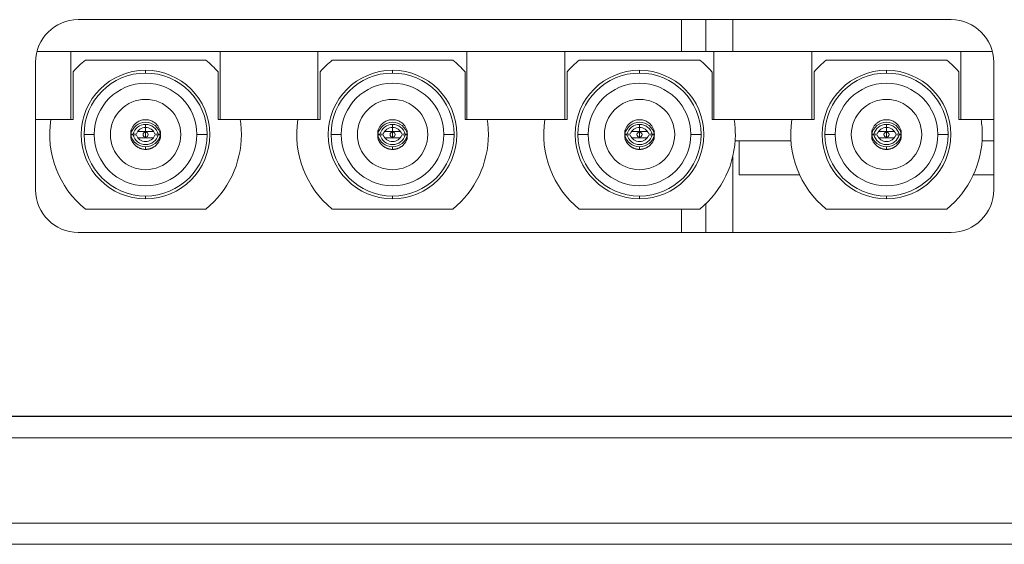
# Model space of a CAD drawing. Header units: millimetres. Extents: x 0 to 841, y 0 to 594.
# Tile 3 of 17: x 209 to 232, y 103 to 115. Entities that reach past the tile are written whole.
import ezdxf

# ---------------------------------------------------------------- set-up
doc = ezdxf.new("R2010")
doc.units = ezdxf.units.MM
for name, color, linetype, lineweight in [('BX三合一钣', 7, 'Continuous', 18), ('BX三合一钣金-', 7, 'Continuous', 18), ('BX三合一钣金_', 7, 'Continuous', 18), ('Default', 7, 'Continuous', 18), ('接头转T', 7, 'Continuous', 18), ('网', 7, 'Continuous', 18), ('贴纸焊1', 7, 'Continuous', 18)]:
    doc.layers.add(name, color=color, linetype=linetype, lineweight=lineweight)

# ---------------------------------------------------------------- blocks, each defined once
blk = doc.blocks.new('SE2')
at = {"layer": 'BX三合一钣', "color": 7, "linetype": 'Continuous'}
for p, q in [((30.28, 12.33), (30.28, 11.58)), ((30.28, 8.006), (30.28, 7.33))]:
    blk.add_line(p, q, dxfattribs=at)
at = {"layer": 'BX三合一钣金-', "color": 7, "linetype": 'Continuous'}
for p, q in [((4.5, 3), (41.43, 3)), ((41.43, 2.5), (4.5, 2.5)), ((2, 0.5), (41.43, 0.5)), ((41.43, 0), (2, 0))]:
    blk.add_line(p, q, dxfattribs=at)
at = {"layer": 'BX三合一钣金_', "color": 7, "linetype": 'Continuous'}
for p, q in [((18.537, 11.38), (15.709, 11.38)), ((24.337, 11.38), (21.509, 11.38)), ((30.137, 11.38), (27.309, 11.38)), ((35.937, 11.38), (33.109, 11.38)), ((15.421, 11.102), (15.421, 9.98)), ((17.123, 11.075), (17.123, 11.14)), ((18.825, 9.98), (18.825, 11.102)), ((21.221, 11.102), (21.221, 9.98)), ((22.923, 11.075), (22.923, 11.14)), ((24.625, 9.98), (24.625, 11.102)), ((27.021, 11.102), (27.021, 9.98)), ((28.723, 11.075), (28.723, 11.14)), ((30.425, 9.98), (30.425, 11.102)), ((32.821, 11.102), (32.821, 9.98)), ((34.523, 11.075), (34.523, 11.14)), ((36.225, 9.98), (36.225, 11.102)), ((15.421, 9.98), (14.9, 9.98)), ((19.345, 9.98), (18.825, 9.98)), ((21.221, 9.98), (20.7, 9.98)), ((25.145, 9.98), (24.625, 9.98)), ((27.021, 9.98), (26.5, 9.98)), ((30.945, 9.98), (30.425, 9.98)), ((32.821, 9.98), (32.3, 9.98)), ((36.745, 9.98), (36.225, 9.98)), ((17.123, 9.795), (17.123, 9.868)), ((17.123, 9.706), (17.123, 9.795)), ((22.923, 9.795), (22.923, 9.868)), ((22.923, 9.706), (22.923, 9.795)), ((28.723, 9.795), (28.723, 9.868)), ((28.723, 9.706), (28.723, 9.795)), ((34.523, 9.795), (34.523, 9.868)), ((34.523, 9.706), (34.523, 9.795)), ((15.918, 9.63), (15.678, 9.63)), ((16.775, 9.7), (16.775, 9.64)), ((16.775, 9.64), (16.828, 9.64)), ((16.828, 9.62), (16.775, 9.62)), ((16.775, 9.62), (16.775, 9.56)), ((16.828, 9.64), (16.907, 9.643)), ((16.907, 9.617), (16.828, 9.62)), ((17.123, 9.63), (17.123, 9.69)), ((17.123, 9.63), (17.123, 9.57)), ((17.338, 9.643), (17.418, 9.64)), ((17.418, 9.62), (17.338, 9.617)), ((17.418, 9.64), (17.47, 9.64)), ((17.47, 9.62), (17.418, 9.62)), ((17.47, 9.64), (17.47, 9.7)), ((17.47, 9.56), (17.47, 9.62)), ((18.328, 9.63), (18.568, 9.63)), ((21.718, 9.63), (21.478, 9.63)), ((22.575, 9.7), (22.575, 9.64)), ((22.575, 9.64), (22.628, 9.64)), ((22.628, 9.62), (22.575, 9.62)), ((22.575, 9.62), (22.575, 9.56)), ((22.628, 9.64), (22.707, 9.643)), ((22.707, 9.617), (22.628, 9.62)), ((22.923, 9.63), (22.923, 9.69)), ((22.923, 9.63), (22.923, 9.57)), ((23.138, 9.643), (23.218, 9.64)), ((23.218, 9.62), (23.138, 9.617)), ((23.218, 9.64), (23.27, 9.64)), ((23.27, 9.62), (23.218, 9.62)), ((23.27, 9.64), (23.27, 9.7)), ((23.27, 9.56), (23.27, 9.62)), ((24.128, 9.63), (24.368, 9.63)), ((27.518, 9.63), (27.278, 9.63)), ((28.375, 9.7), (28.375, 9.64)), ((28.375, 9.64), (28.428, 9.64)), ((28.428, 9.62), (28.375, 9.62)), ((28.375, 9.62), (28.375, 9.56)), ((28.428, 9.64), (28.507, 9.643)), ((28.507, 9.617), (28.428, 9.62)), ((28.723, 9.63), (28.723, 9.69)), ((28.723, 9.63), (28.723, 9.57)), ((28.938, 9.643), (29.018, 9.64)), ((29.018, 9.62), (28.938, 9.617)), ((29.018, 9.64), (29.07, 9.64)), ((29.07, 9.62), (29.018, 9.62)), ((29.07, 9.64), (29.07, 9.7)), ((29.07, 9.56), (29.07, 9.62)), ((29.928, 9.63), (30.168, 9.63)), ((33.318, 9.63), (33.078, 9.63)), ((34.175, 9.7), (34.175, 9.64)), ((34.175, 9.64), (34.228, 9.64)), ((34.228, 9.62), (34.175, 9.62)), ((34.175, 9.62), (34.175, 9.56)), ((34.228, 9.64), (34.307, 9.643)), ((34.307, 9.617), (34.228, 9.62)), ((34.523, 9.63), (34.523, 9.69)), ((34.523, 9.63), (34.523, 9.57)), ((34.738, 9.643), (34.818, 9.64)), ((34.818, 9.62), (34.738, 9.617)), ((34.818, 9.64), (34.87, 9.64)), ((34.87, 9.62), (34.818, 9.62)), ((34.87, 9.64), (34.87, 9.7)), ((34.87, 9.56), (34.87, 9.62)), ((35.728, 9.63), (35.968, 9.63)), ((17.123, 9.341), (17.123, 9.281)), ((22.923, 9.341), (22.923, 9.281)), ((28.723, 9.341), (28.723, 9.281)), ((34.523, 9.341), (34.523, 9.281)), ((17.123, 8.185), (17.123, 8.12)), ((22.923, 8.185), (22.923, 8.12)), ((28.723, 8.185), (28.723, 8.12)), ((34.523, 8.185), (34.523, 8.12)), ((15.709, 7.88), (18.537, 7.88)), ((21.509, 7.88), (24.337, 7.88)), ((27.309, 7.88), (30.137, 7.88)), ((33.109, 7.88), (35.937, 7.88))]:
    blk.add_line(p, q, dxfattribs=at)
for centre, radius, start, end in [((17.123, 9.63), 2.25, 128.9424, 139.144), ((17.123, 9.63), 2.25, 40.856, 51.0576), ((22.923, 9.63), 2.25, 128.9424, 139.144), ((22.923, 9.63), 2.25, 40.856, 51.0576), ((28.723, 9.63), 2.25, 128.9424, 139.144), ((28.723, 9.63), 2.25, 40.856, 51.0576), ((34.523, 9.63), 2.25, 128.9424, 139.144), ((34.523, 9.63), 2.25, 40.856, 51.0576), ((17.123, 9.63), 1.51, 90, 270), ((17.123, 9.63), 1.51, 270, 90), ((22.923, 9.63), 1.51, 90, 270), ((22.923, 9.63), 1.51, 270, 90), ((28.723, 9.63), 1.51, 90, 270), ((28.723, 9.63), 1.51, 270, 90), ((34.523, 9.63), 1.51, 90, 270), ((34.523, 9.63), 1.51, 270, 90), ((17.123, 9.63), 1.445, 90, 180), ((17.123, 9.63), 1.445, 0, 90), ((22.923, 9.63), 1.445, 90, 180), ((22.923, 9.63), 1.445, 0, 90), ((28.723, 9.63), 1.445, 90, 180), ((28.723, 9.63), 1.445, 0, 90), ((34.523, 9.63), 1.445, 90, 180), ((34.523, 9.63), 1.445, 0, 90), ((17.123, 9.63), 1.205, 0, 180), ((22.923, 9.63), 1.205, 0, 180), ((28.723, 9.63), 1.205, 0, 180), ((34.523, 9.63), 1.205, 0, 180), ((17.123, 9.63), 0.826, 0, 180), ((22.923, 9.63), 0.826, 0, 180), ((28.723, 9.63), 0.826, 0, 180), ((34.523, 9.63), 0.826, 0, 180), ((17.123, 9.63), 2.25, 171.051, 231.0576), ((17.123, 9.63), 2.25, 0, 8.949), ((22.923, 9.63), 2.25, 171.051, 231.0576), ((22.923, 9.63), 2.25, 0, 8.949), ((28.723, 9.63), 2.25, 171.051, 231.0576), ((28.723, 9.63), 2.25, 0, 8.949), ((34.523, 9.63), 2.25, 171.051, 231.0576), ((34.523, 9.63), 2.25, 0, 8.949), ((17.123, 9.63), 1.445, 180, 270), ((17.123, 9.63), 1.205, 180, 0), ((17.123, 9.63), 0.826, 180, 0), ((17.123, 9.63), 0.343, 178.3902, 181.6098), ((17.123, 15.75), 6.196, 268.3334, 271.6597), ((17.22, -2.092), 11.798, 90.4733, 91.3429), ((17.123, 9.63), 0.0595, 90, 270), ((17.025, -2.099), 11.805, 88.6537, 89.5264), ((17.123, 9.63), 0.0595, 270, 90), ((17.123, 9.63), 1.445, 270, 0), ((17.123, 9.63), 0.343, 0, 1.6098), ((17.123, 9.63), 0.343, 358.3902, 360), ((17.123, 9.63), 2.25, 308.9424, 360), ((22.923, 9.63), 1.445, 180, 270), ((22.923, 9.63), 1.205, 180, 0), ((22.923, 9.63), 0.826, 180, 360), ((22.923, 9.63), 0.343, 178.3902, 181.6098), ((22.923, 15.75), 6.196, 268.3334, 271.6597), ((23.02, -2.092), 11.798, 90.4733, 91.3429), ((22.923, 9.63), 0.0595, 90, 270), ((22.825, -2.099), 11.805, 88.6537, 89.5264), ((22.923, 9.63), 0.0595, 270, 90), ((22.923, 9.63), 1.445, 270, 0), ((22.923, 9.63), 0.343, 0, 1.6098), ((22.923, 9.63), 0.343, 358.3902, 360), ((22.923, 9.63), 2.25, 308.9424, 360), ((28.723, 9.63), 1.445, 180, 270), ((28.723, 9.63), 1.205, 180, 0), ((28.723, 9.63), 0.826, 180, 360), ((28.723, 9.63), 0.343, 178.3902, 181.6098), ((28.723, 15.75), 6.196, 268.3334, 271.6597), ((28.82, -2.092), 11.798, 90.4733, 91.3429), ((28.723, 9.63), 0.0595, 90, 270), ((28.625, -2.099), 11.805, 88.6537, 89.5264), ((28.723, 9.63), 0.0595, 270, 90), ((28.723, 9.63), 1.445, 270, 0), ((28.723, 9.63), 0.343, 0, 1.6098), ((28.723, 9.63), 0.343, 358.3902, 360), ((28.723, 9.63), 2.25, 308.9424, 360), ((34.523, 9.63), 1.445, 180, 270), ((34.523, 9.63), 1.205, 180, 0), ((34.523, 9.63), 0.826, 180, 0), ((34.523, 9.63), 0.343, 178.3902, 181.6098), ((34.523, 15.75), 6.196, 268.3334, 271.6597), ((34.62, -2.092), 11.798, 90.4733, 91.3429), ((34.523, 9.63), 0.0595, 90, 270), ((34.425, -2.099), 11.805, 88.6537, 89.5264), ((34.523, 9.63), 0.0595, 270, 90), ((34.523, 9.63), 1.445, 270, 0), ((34.523, 9.63), 0.343, 0, 1.6098), ((34.523, 9.63), 0.343, 358.3902, 360), ((34.523, 9.63), 2.25, 308.9424, 0)]:
    blk.add_arc(centre, radius, start, end, dxfattribs=at)
for centre, major_axis, start_param, end_param in [((17.123, 9.563), (-0.356, 0), 3.357553, 6.067225), ((17.123, 9.563), (-0.305, 0), 4.712389, 6.030505), ((17.123, 9.567), (-0.229, 0), 4.712389, 5.943348), ((17.123, 9.563), (0.305, 0), 0.25268, 1.570796), ((17.123, 9.567), (0.229, 0), 0.339837, 1.570796), ((22.923, 9.563), (-0.356, 0), 3.357553, 6.067225), ((22.923, 9.563), (-0.305, 0), 4.712389, 6.030505), ((22.923, 9.567), (-0.229, 0), 4.712389, 5.943348), ((22.923, 9.563), (0.305, 0), 0.25268, 1.570796), ((22.923, 9.567), (0.229, 0), 0.339837, 1.570796), ((28.723, 9.563), (-0.356, 0), 3.357553, 6.067225), ((28.723, 9.563), (-0.305, 0), 4.712389, 6.030505), ((28.723, 9.567), (-0.229, 0), 4.712389, 5.943348), ((28.723, 9.563), (0.305, 0), 0.25268, 1.570796), ((28.723, 9.567), (0.229, 0), 0.339837, 1.570796), ((34.523, 9.563), (-0.356, 0), 3.357553, 6.067225), ((34.523, 9.563), (-0.305, 0), 4.712389, 6.030505), ((34.523, 9.567), (-0.229, 0), 4.712389, 5.943348), ((34.523, 9.563), (0.305, 0), 0.25268, 1.570796), ((34.523, 9.567), (0.229, 0), 0.339837, 1.570796), ((17.123, 9.697), (-0.356, 0), 0.21596, 1.570796), ((17.123, 9.697), (-0.305, 0), 0.25268, 2.888912), ((17.123, 9.693), (-0.229, 0), 0.339837, 1.570796), ((17.123, 9.697), (0.356, 0), 4.712389, 6.067225), ((17.123, 9.693), (-0.229, 0), 1.570796, 2.801756), ((22.923, 9.697), (-0.356, 0), 0.21596, 1.570796), ((22.923, 9.697), (-0.305, 0), 0.25268, 2.888912), ((22.923, 9.693), (-0.229, 0), 0.339837, 1.570796), ((22.923, 9.697), (0.356, 0), 4.712389, 6.067225), ((22.923, 9.693), (0.229, 0), 4.712389, 5.943348), ((28.723, 9.697), (-0.356, 0), 0.21596, 1.570796), ((28.723, 9.697), (-0.305, 0), 0.25268, 2.888912), ((28.723, 9.693), (-0.229, 0), 0.339837, 1.570796), ((28.723, 9.697), (0.356, 0), 4.712389, 6.067225), ((28.723, 9.693), (0.229, 0), 4.712389, 5.943348), ((34.523, 9.697), (-0.356, 0), 0.21596, 1.570796), ((34.523, 9.697), (-0.305, 0), 0.25268, 2.888912), ((34.523, 9.693), (-0.229, 0), 0.339837, 1.570796), ((34.523, 9.697), (0.356, 0), 4.712389, 6.067225), ((34.523, 9.693), (0.229, 0), 4.712389, 5.943348)]:
    blk.add_ellipse(centre, major_axis=major_axis, ratio=0.999161, start_param=start_param, end_param=end_param, dxfattribs=at)
for points, weights in [([(16.775, 9.7), (16.88, 10.175), (17.366, 10.175), (17.47, 9.7)], [1, 0.47619047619, 0.47619047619, 1]), ([(22.575, 9.7), (22.68, 10.175), (23.166, 10.175), (23.27, 9.7)], [1, 0.47619047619, 0.47619047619, 1]), ([(28.375, 9.7), (28.48, 10.175), (28.966, 10.175), (29.07, 9.7)], [1, 0.47619047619, 0.47619047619, 1]), ([(34.175, 9.7), (34.28, 10.175), (34.766, 10.175), (34.87, 9.7)], [1, 0.47619047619, 0.47619047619, 1]), ([(17.123, 9.281), (16.949, 9.281), (16.813, 9.39), (16.775, 9.56)], [1, 0.852795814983, 0.852795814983, 1]), ([(17.47, 9.56), (17.433, 9.39), (17.297, 9.281), (17.123, 9.281)], [1, 0.852795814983, 0.852795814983, 1]), ([(22.923, 9.281), (22.749, 9.281), (22.613, 9.39), (22.575, 9.56)], [1, 0.852795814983, 0.852795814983, 1]), ([(23.27, 9.56), (23.233, 9.39), (23.097, 9.281), (22.923, 9.281)], [1, 0.852795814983, 0.852795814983, 1]), ([(28.723, 9.281), (28.549, 9.281), (28.413, 9.39), (28.375, 9.56)], [1, 0.852795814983, 0.852795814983, 1]), ([(29.07, 9.56), (29.033, 9.39), (28.897, 9.281), (28.723, 9.281)], [1, 0.852795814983, 0.852795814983, 1]), ([(34.523, 9.281), (34.349, 9.281), (34.213, 9.39), (34.175, 9.56)], [1, 0.852795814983, 0.852795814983, 1]), ([(34.87, 9.56), (34.833, 9.39), (34.697, 9.281), (34.523, 9.281)], [1, 0.852795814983, 0.852795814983, 1])]:
    blk.add_rational_spline(points, weights, degree=3, dxfattribs=at)
at = {"layer": '接头转T', "color": 7, "linetype": 'Continuous'}
for p, q in [((15.371, 11.58), (14.572, 11.58)), ((18.871, 11.58), (15.371, 11.58)), ((15.371, 11.58), (15.371, 9.98)), ((18.871, 11.58), (18.871, 9.98)), ((21.171, 11.58), (18.871, 11.58)), ((24.671, 11.58), (21.171, 11.58)), ((21.171, 11.58), (21.171, 9.98)), ((24.671, 11.58), (24.671, 9.98)), ((26.971, 11.58), (24.671, 11.58)), ((30.471, 11.58), (26.971, 11.58)), ((26.971, 11.58), (26.971, 9.98)), ((30.471, 11.58), (30.471, 9.98)), ((32.771, 11.58), (30.471, 11.58)), ((36.271, 11.58), (32.771, 11.58)), ((32.771, 11.58), (32.771, 9.98)), ((36.271, 11.58), (36.271, 9.98)), ((37.008, 11.58), (36.271, 11.58)), ((15.371, 9.98), (14.54, 9.98)), ((21.171, 9.98), (18.871, 9.98)), ((26.971, 9.98), (24.671, 9.98)), ((32.771, 9.98), (30.471, 9.98)), ((37.04, 9.98), (36.271, 9.98)), ((32.278, 9.48), (30.968, 9.48)), ((31.061, 8.68), (31.061, 9.48)), ((37.04, 9.48), (36.768, 9.48)), ((32.483, 8.68), (31.061, 8.68)), ((37.04, 8.68), (36.562, 8.68))]:
    blk.add_line(p, q, dxfattribs=at)
at = {"layer": '网', "color": 7, "linetype": 'Continuous'}
for p, q in [((29.711, 12.33), (29.711, 11.58)), ((30.911, 12.33), (30.911, 11.58)), ((30.911, 9.106), (30.911, 7.33)), ((29.711, 7.88), (29.711, 7.33))]:
    blk.add_line(p, q, dxfattribs=at)
at = {"layer": '贴纸焊1', "color": 7, "linetype": 'Continuous'}
for p, q in [((36.04, 12.33), (15.54, 12.33)), ((14.54, 11.33), (14.54, 8.33)), ((37.04, 8.33), (37.04, 11.33)), ((15.54, 7.33), (36.04, 7.33)), ((4.5, 3.015), (111.696, 3.015))]:
    blk.add_line(p, q, dxfattribs=at)
for centre, start, end in [((15.54, 11.33), 90, 180), ((36.04, 11.33), 0, 90), ((15.54, 8.33), 180, 270), ((36.04, 8.33), 270, 0)]:
    blk.add_arc(centre, 1, start, end, dxfattribs=at)

msp = doc.modelspace()

# ---------------------------------------------------------------- block references
at = {"layer": 'Default', "color": 7}
msp.add_blockref('SE2', (194.45, 102.619), dxfattribs=at)

doc.saveas('drawing.dxf')
